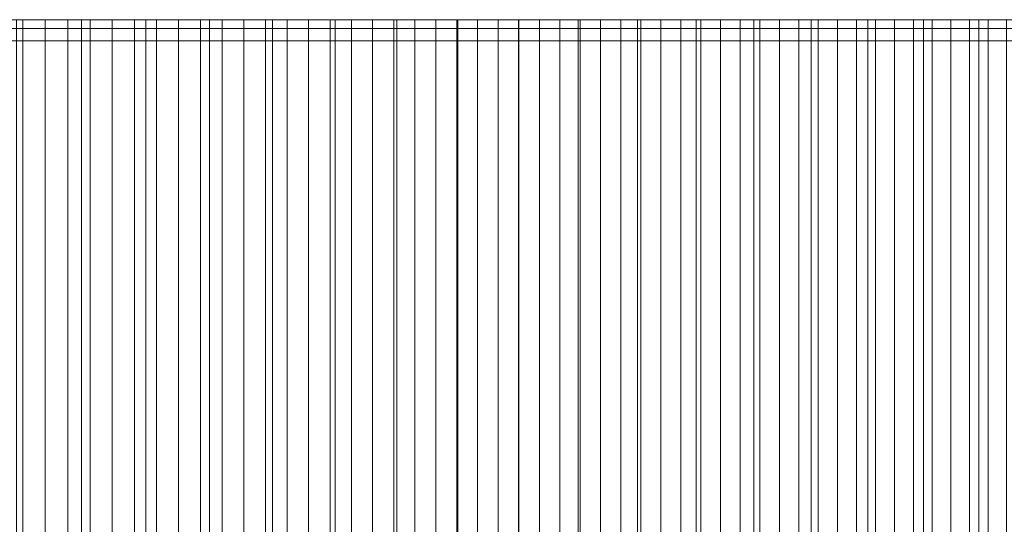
# Model space of a CAD drawing. Header units: centimetres. Extents: x -72 to 74, y -14 to 13.
# Tile 54 of 61: x 62.74 to 66.65, y 11.3 to 13.3. Entities that reach past the tile are written whole.
import ezdxf

# ---------------------------------------------------------------- set-up
doc = ezdxf.new("R2010")
doc.units = ezdxf.units.CM
doc.header["$LTSCALE"] = 2.54
doc.layers.add('Lucido design-1', color=7, linetype='Continuous')

# ---------------------------------------------------------------- blocks, each defined once
blk = doc.blocks.new('Gruppo-2-1')
at = {"color": 230, "linetype": 'Continuous', "lineweight": 9}
for points, invisible_edges in [([(29.3447, 13.3, -58.895), (29.3447, 13.3, -57.895), (73.3955, 13.3, -57.895), (29.3447, 13.3, -58.895)], 12), ([(74.3955, 13.3, -58.895), (29.3447, 13.3, -58.895), (73.3955, 13.3, -57.895), (74.3955, 13.3, -58.895)], 14), ([(62.2094, 13.3, 125.4186), (62.7264, 13.3, 126.3378), (63.2392, 13.3, 125.7643), (62.2094, 13.3, 125.4186)], 15), ([(62.3005, 13.3, 125.3167), (62.2094, 13.3, 125.4186), (63.2392, 13.3, 125.7643), (62.3005, 13.3, 125.3167)], 14), ([(62.3913, 13.3, 125.2144), (62.3005, 13.3, 125.3167), (63.2392, 13.3, 125.7643), (62.3913, 13.3, 125.2144)], 14), ([(62.4818, 13.3, 125.1118), (62.3913, 13.3, 125.2144), (63.2392, 13.3, 125.7643), (62.4818, 13.3, 125.1118)], 14), ([(62.5719, 13.3, 125.009), (62.4818, 13.3, 125.1118), (63.2392, 13.3, 125.7643), (62.5719, 13.3, 125.009)], 14), ([(62.5719, 13.3, 125.009), (63.2392, 13.3, 125.7643), (63.4919, 13.3, 125.4744), (62.5719, 13.3, 125.009)], 13), ([(62.6617, 13.3, 124.9058), (62.5719, 13.3, 125.009), (63.4919, 13.3, 125.4744), (62.6617, 13.3, 124.9058)], 14), ([(62.7512, 13.3, 124.8024), (62.6617, 13.3, 124.9058), (63.4919, 13.3, 125.4744), (62.7512, 13.3, 124.8024)], 14), ([(62.7264, 13.3, 126.3378), (62.984, 13.3, 126.0522), (63.2392, 13.3, 125.7643), (62.7264, 13.3, 126.3378)], 12), ([(62.8404, 13.3, 124.6988), (62.7512, 13.3, 124.8024), (63.4919, 13.3, 125.4744), (62.8404, 13.3, 124.6988)], 14), ([(62.9293, 13.3, 124.5948), (62.8404, 13.3, 124.6988), (63.4919, 13.3, 125.4744), (62.9293, 13.3, 124.5948)], 14), ([(63.0178, 13.3, 124.4906), (62.9293, 13.3, 124.5948), (63.4919, 13.3, 125.4744), (63.0178, 13.3, 124.4906)], 14), ([(63.0178, 13.3, 124.4906), (63.4919, 13.3, 125.4744), (63.9898, 13.3, 124.888), (63.0178, 13.3, 124.4906)], 15), ([(63.106, 13.3, 124.3861), (63.0178, 13.3, 124.4906), (63.9898, 13.3, 124.888), (63.106, 13.3, 124.3861)], 14), ([(63.1939, 13.3, 124.2813), (63.106, 13.3, 124.3861), (63.9898, 13.3, 124.888), (63.1939, 13.3, 124.2813)], 14), ([(63.2815, 13.3, 124.1762), (63.1939, 13.3, 124.2813), (63.9898, 13.3, 124.888), (63.2815, 13.3, 124.1762)], 14), ([(63.3687, 13.3, 124.0709), (63.2815, 13.3, 124.1762), (63.9898, 13.3, 124.888), (63.3687, 13.3, 124.0709)], 14), ([(63.4556, 13.3, 123.9653), (63.3687, 13.3, 124.0709), (63.9898, 13.3, 124.888), (63.4556, 13.3, 123.9653)], 14), ([(63.4556, 13.3, 123.9653), (63.9898, 13.3, 124.888), (64.4775, 13.3, 124.2931), (63.4556, 13.3, 123.9653)], 15), ([(63.5422, 13.3, 123.8595), (63.4556, 13.3, 123.9653), (64.4775, 13.3, 124.2931), (63.5422, 13.3, 123.8595)], 14), ([(63.4919, 13.3, 125.4744), (63.7421, 13.3, 125.1822), (63.9898, 13.3, 124.888), (63.4919, 13.3, 125.4744)], 12), ([(63.6285, 13.3, 123.7533), (63.5422, 13.3, 123.8595), (64.4775, 13.3, 124.2931), (63.6285, 13.3, 123.7533)], 14), ([(63.7144, 13.3, 123.6469), (63.6285, 13.3, 123.7533), (64.4775, 13.3, 124.2931), (63.7144, 13.3, 123.6469)], 14), ([(63.8, 13.3, 123.5403), (63.7144, 13.3, 123.6469), (64.4775, 13.3, 124.2931), (63.8, 13.3, 123.5403)], 14), ([(63.8852, 13.3, 123.4333), (63.8, 13.3, 123.5403), (64.4775, 13.3, 124.2931), (63.8852, 13.3, 123.4333)], 14), ([(63.9702, 13.3, 123.3261), (63.8852, 13.3, 123.4333), (64.4775, 13.3, 124.2931), (63.9702, 13.3, 123.3261)], 14), ([(63.9702, 13.3, 123.3261), (64.4775, 13.3, 124.2931), (64.9551, 13.3, 123.6901), (63.9702, 13.3, 123.3261)], 15), ([(64.0547, 13.3, 123.2187), (63.9702, 13.3, 123.3261), (64.9551, 13.3, 123.6901), (64.0547, 13.3, 123.2187)], 14), ([(63.9898, 13.3, 124.888), (64.2349, 13.3, 124.5916), (64.4775, 13.3, 124.2931), (63.9898, 13.3, 124.888)], 12), ([(64.139, 13.3, 123.111), (64.0547, 13.3, 123.2187), (64.9551, 13.3, 123.6901), (64.139, 13.3, 123.111)], 14), ([(64.2229, 13.3, 123.003), (64.139, 13.3, 123.111), (64.9551, 13.3, 123.6901), (64.2229, 13.3, 123.003)], 14), ([(64.3065, 13.3, 122.8947), (64.2229, 13.3, 123.003), (64.9551, 13.3, 123.6901), (64.3065, 13.3, 122.8947)], 14), ([(64.3065, 13.3, 122.8947), (64.9551, 13.3, 123.6901), (65.19, 13.3, 123.3855), (64.3065, 13.3, 122.8947)], 13), ([(64.3898, 13.3, 122.7862), (64.3065, 13.3, 122.8947), (65.19, 13.3, 123.3855), (64.3898, 13.3, 122.7862)], 14), ([(64.4727, 13.3, 122.6775), (64.3898, 13.3, 122.7862), (65.19, 13.3, 123.3855), (64.4727, 13.3, 122.6775)], 14), ([(64.5552, 13.3, 122.5684), (64.4727, 13.3, 122.6775), (65.19, 13.3, 123.3855), (64.5552, 13.3, 122.5684)], 14), ([(64.4775, 13.3, 124.2931), (64.7176, 13.3, 123.9926), (64.9551, 13.3, 123.6901), (64.4775, 13.3, 124.2931)], 12), ([(64.6375, 13.3, 122.4592), (64.5552, 13.3, 122.5684), (65.19, 13.3, 123.3855), (64.6375, 13.3, 122.4592)], 14), ([(64.6375, 13.3, 122.4592), (65.19, 13.3, 123.3855), (65.6519, 13.3, 122.7704), (64.6375, 13.3, 122.4592)], 15), ([(64.7194, 13.3, 122.3496), (64.6375, 13.3, 122.4592), (65.6519, 13.3, 122.7704), (64.7194, 13.3, 122.3496)], 14), ([(64.8009, 13.3, 122.2399), (64.7194, 13.3, 122.3496), (65.6519, 13.3, 122.7704), (64.8009, 13.3, 122.2399)], 14), ([(64.8821, 13.3, 122.1298), (64.8009, 13.3, 122.2399), (65.6519, 13.3, 122.7704), (64.8821, 13.3, 122.1298)], 14), ([(64.963, 13.3, 122.0195), (64.8821, 13.3, 122.1298), (65.6519, 13.3, 122.7704), (64.963, 13.3, 122.0195)], 14), ([(64.963, 13.3, 122.0195), (65.6519, 13.3, 122.7704), (65.8789, 13.3, 122.4599), (64.963, 13.3, 122.0195)], 13), ([(65.0435, 13.3, 121.909), (64.963, 13.3, 122.0195), (65.8789, 13.3, 122.4599), (65.0435, 13.3, 121.909)], 14), ([(65.1237, 13.3, 121.7982), (65.0435, 13.3, 121.909), (65.8789, 13.3, 122.4599), (65.1237, 13.3, 121.7982)], 14), ([(65.2035, 13.3, 121.6872), (65.1237, 13.3, 121.7982), (65.8789, 13.3, 122.4599), (65.2035, 13.3, 121.6872)], 14), ([(65.19, 13.3, 123.3855), (65.4223, 13.3, 123.0789), (65.6519, 13.3, 122.7704), (65.19, 13.3, 123.3855)], 12), ([(65.283, 13.3, 121.5759), (65.2035, 13.3, 121.6872), (65.8789, 13.3, 122.4599), (65.283, 13.3, 121.5759)], 14), ([(65.283, 13.3, 121.5759), (65.8789, 13.3, 122.4599), (66.3249, 13.3, 121.8331), (65.283, 13.3, 121.5759)], 15), ([(65.3622, 13.3, 121.4644), (65.283, 13.3, 121.5759), (66.3249, 13.3, 121.8331), (65.3622, 13.3, 121.4644)], 14), ([(65.441, 13.3, 121.3526), (65.3622, 13.3, 121.4644), (66.3249, 13.3, 121.8331), (65.441, 13.3, 121.3526)], 14), ([(65.5194, 13.3, 121.2406), (65.441, 13.3, 121.3526), (66.3249, 13.3, 121.8331), (65.5194, 13.3, 121.2406)], 14), ([(65.5975, 13.3, 121.1283), (65.5194, 13.3, 121.2406), (66.3249, 13.3, 121.8331), (65.5975, 13.3, 121.1283)], 14), ([(65.5975, 13.3, 121.1283), (66.3249, 13.3, 121.8331), (66.5439, 13.3, 121.5169), (65.5975, 13.3, 121.1283)], 13), ([(65.6753, 13.3, 121.0158), (65.5975, 13.3, 121.1283), (66.5439, 13.3, 121.5169), (65.6753, 13.3, 121.0158)], 14), ([(65.7527, 13.3, 120.903), (65.6753, 13.3, 121.0158), (66.5439, 13.3, 121.5169), (65.7527, 13.3, 120.903)], 14), ([(65.8297, 13.3, 120.7901), (65.7527, 13.3, 120.903), (66.5439, 13.3, 121.5169), (65.8297, 13.3, 120.7901)], 14), ([(65.9064, 13.3, 120.6768), (65.8297, 13.3, 120.7901), (66.5439, 13.3, 121.5169), (65.9064, 13.3, 120.6768)], 14), ([(65.8789, 13.3, 122.4599), (66.1033, 13.3, 122.1475), (66.3249, 13.3, 121.8331), (65.8789, 13.3, 122.4599)], 12), ([(65.9064, 13.3, 120.6768), (66.5439, 13.3, 121.5169), (66.9737, 13.3, 120.8789), (65.9064, 13.3, 120.6768)], 15), ([(65.9828, 13.3, 120.5634), (65.9064, 13.3, 120.6768), (66.9737, 13.3, 120.8789), (65.9828, 13.3, 120.5634)], 14), ([(66.0588, 13.3, 120.4497), (65.9828, 13.3, 120.5634), (66.9737, 13.3, 120.8789), (66.0588, 13.3, 120.4497)], 14), ([(66.1344, 13.3, 120.3357), (66.0588, 13.3, 120.4497), (66.9737, 13.3, 120.8789), (66.1344, 13.3, 120.3357)], 14), ([(66.2097, 13.3, 120.2216), (66.1344, 13.3, 120.3357), (66.9737, 13.3, 120.8789), (66.2097, 13.3, 120.2216)], 14), ([(66.2846, 13.3, 120.1072), (66.2097, 13.3, 120.2216), (66.9737, 13.3, 120.8789), (66.2846, 13.3, 120.1072)], 14), ([(66.3592, 13.3, 119.9925), (66.2846, 13.3, 120.1072), (66.9737, 13.3, 120.8789), (66.3592, 13.3, 119.9925)], 14), ([(66.3592, 13.3, 119.9925), (66.9737, 13.3, 120.8789), (67.3925, 13.3, 120.2337), (66.3592, 13.3, 119.9925)], 15), ([(66.4334, 13.3, 119.8777), (66.3592, 13.3, 119.9925), (67.3925, 13.3, 120.2337), (66.4334, 13.3, 119.8777)], 14), ([(66.5073, 13.3, 119.7626), (66.4334, 13.3, 119.8777), (67.3925, 13.3, 120.2337), (66.5073, 13.3, 119.7626)], 14), ([(66.5808, 13.3, 119.6472), (66.5073, 13.3, 119.7626), (67.3925, 13.3, 120.2337), (66.5808, 13.3, 119.6472)], 14), ([(66.5439, 13.3, 121.5169), (66.7602, 13.3, 121.1988), (66.9737, 13.3, 120.8789), (66.5439, 13.3, 121.5169)], 12), ([(66.6539, 13.3, 119.5317), (66.5808, 13.3, 119.6472), (67.3925, 13.3, 120.2337), (66.6539, 13.3, 119.5317)], 14), ([(-14.5734, 13.2658, 96.0359), (35.8883, 13.2658, 139.5837), (73.3955, 13.2658, 95.1085), (-14.5734, 13.2658, 96.0359)], 15), ([(-14.5734, 13.2658, -57.895), (-14.5734, 13.2658, 96.0359), (73.3955, 13.2658, 95.1085), (-14.5734, 13.2658, -57.895)], 14), ([(-14.5734, 13.2658, -57.895), (73.3955, 13.2658, 95.1085), (73.3955, 13.2658, -57.895), (-14.5734, 13.2658, -57.895)], 9), ([(35.8883, 13.2658, 139.5837), (59.2328, 13.2658, 128.4351), (73.3955, 13.2658, 95.1085), (35.8883, 13.2658, 139.5837)], 15), ([(59.2328, 13.2658, 128.4351), (61.8419, 13.2658, 125.8238), (65.2035, 13.2658, 121.6872), (59.2328, 13.2658, 128.4351)], 15), ([(59.2328, 13.2658, 128.4351), (65.2035, 13.2658, 121.6872), (70.4114, 13.2658, 112.0975), (59.2328, 13.2658, 128.4351)], 15), ([(59.2328, 13.2658, 128.4351), (70.4114, 13.2658, 112.0975), (73.3955, 13.2658, 95.1085), (59.2328, 13.2658, 128.4351)], 15), ([(61.8419, 13.2658, 125.8238), (62.6617, 13.2658, 124.9058), (63.1939, 13.2658, 124.2813), (61.8419, 13.2658, 125.8238)], 15), ([(61.8419, 13.2658, 125.8238), (63.1939, 13.2658, 124.2813), (65.2035, 13.2658, 121.6872), (61.8419, 13.2658, 125.8238)], 15), ([(62.6617, 13.2658, 124.9058), (62.7512, 13.2658, 124.8024), (62.9293, 13.2658, 124.5948), (62.6617, 13.2658, 124.9058)], 14), ([(62.6617, 13.2658, 124.9058), (62.9293, 13.2658, 124.5948), (63.1939, 13.2658, 124.2813), (62.6617, 13.2658, 124.9058)], 15), ([(62.7512, 13.2658, 124.8024), (62.8404, 13.2658, 124.6988), (62.9293, 13.2658, 124.5948), (62.7512, 13.2658, 124.8024)], 12), ([(62.9293, 13.2658, 124.5948), (63.0178, 13.2658, 124.4906), (63.1939, 13.2658, 124.2813), (62.9293, 13.2658, 124.5948)], 14), ([(63.0178, 13.2658, 124.4906), (63.106, 13.2658, 124.3861), (63.1939, 13.2658, 124.2813), (63.0178, 13.2658, 124.4906)], 12), ([(63.1939, 13.2658, 124.2813), (63.2815, 13.2658, 124.1762), (63.3687, 13.2658, 124.0709), (63.1939, 13.2658, 124.2813)], 12), ([(63.1939, 13.2658, 124.2813), (63.3687, 13.2658, 124.0709), (63.5422, 13.2658, 123.8595), (63.1939, 13.2658, 124.2813)], 15), ([(63.1939, 13.2658, 124.2813), (63.5422, 13.2658, 123.8595), (63.8, 13.2658, 123.5403), (63.1939, 13.2658, 124.2813)], 15), ([(63.1939, 13.2658, 124.2813), (63.8, 13.2658, 123.5403), (64.139, 13.2658, 123.111), (63.1939, 13.2658, 124.2813)], 15), ([(63.1939, 13.2658, 124.2813), (64.139, 13.2658, 123.111), (65.2035, 13.2658, 121.6872), (63.1939, 13.2658, 124.2813)], 15), ([(63.3687, 13.2658, 124.0709), (63.4556, 13.2658, 123.9653), (63.5422, 13.2658, 123.8595), (63.3687, 13.2658, 124.0709)], 12), ([(63.5422, 13.2658, 123.8595), (63.6285, 13.2658, 123.7533), (63.7144, 13.2658, 123.6469), (63.5422, 13.2658, 123.8595)], 12), ([(63.5422, 13.2658, 123.8595), (63.7144, 13.2658, 123.6469), (63.8, 13.2658, 123.5403), (63.5422, 13.2658, 123.8595)], 13), ([(63.8, 13.2658, 123.5403), (63.8852, 13.2658, 123.4333), (63.9702, 13.2658, 123.3261), (63.8, 13.2658, 123.5403)], 12), ([(63.8, 13.2658, 123.5403), (63.9702, 13.2658, 123.3261), (64.139, 13.2658, 123.111), (63.8, 13.2658, 123.5403)], 15), ([(63.9702, 13.2658, 123.3261), (64.0547, 13.2658, 123.2187), (64.139, 13.2658, 123.111), (63.9702, 13.2658, 123.3261)], 12), ([(64.139, 13.2658, 123.111), (64.2229, 13.2658, 123.003), (64.3065, 13.2658, 122.8947), (64.139, 13.2658, 123.111)], 12), ([(64.139, 13.2658, 123.111), (64.3065, 13.2658, 122.8947), (64.4727, 13.2658, 122.6775), (64.139, 13.2658, 123.111)], 15), ([(64.139, 13.2658, 123.111), (64.4727, 13.2658, 122.6775), (64.8009, 13.2658, 122.2399), (64.139, 13.2658, 123.111)], 15), ([(64.139, 13.2658, 123.111), (64.8009, 13.2658, 122.2399), (65.2035, 13.2658, 121.6872), (64.139, 13.2658, 123.111)], 15), ([(64.3065, 13.2658, 122.8947), (64.3898, 13.2658, 122.7862), (64.4727, 13.2658, 122.6775), (64.3065, 13.2658, 122.8947)], 12), ([(64.4727, 13.2658, 122.6775), (64.5552, 13.2658, 122.5684), (64.6375, 13.2658, 122.4592), (64.4727, 13.2658, 122.6775)], 12), ([(64.4727, 13.2658, 122.6775), (64.6375, 13.2658, 122.4592), (64.8009, 13.2658, 122.2399), (64.4727, 13.2658, 122.6775)], 15), ([(64.6375, 13.2658, 122.4592), (64.7194, 13.2658, 122.3496), (64.8009, 13.2658, 122.2399), (64.6375, 13.2658, 122.4592)], 12), ([(64.8009, 13.2658, 122.2399), (64.8821, 13.2658, 122.1298), (65.0435, 13.2658, 121.909), (64.8009, 13.2658, 122.2399)], 14), ([(64.8009, 13.2658, 122.2399), (65.0435, 13.2658, 121.909), (65.2035, 13.2658, 121.6872), (64.8009, 13.2658, 122.2399)], 15), ([(64.8821, 13.2658, 122.1298), (64.963, 13.2658, 122.0195), (65.0435, 13.2658, 121.909), (64.8821, 13.2658, 122.1298)], 12), ([(65.0435, 13.2658, 121.909), (65.1237, 13.2658, 121.7982), (65.2035, 13.2658, 121.6872), (65.0435, 13.2658, 121.909)], 12), ([(65.2035, 13.2658, 121.6872), (65.283, 13.2658, 121.5759), (65.3622, 13.2658, 121.4644), (65.2035, 13.2658, 121.6872)], 12), ([(65.2035, 13.2658, 121.6872), (65.3622, 13.2658, 121.4644), (65.5194, 13.2658, 121.2406), (65.2035, 13.2658, 121.6872)], 15), ([(65.2035, 13.2658, 121.6872), (65.5194, 13.2658, 121.2406), (65.9064, 13.2658, 120.6768), (65.2035, 13.2658, 121.6872)], 15), ([(65.2035, 13.2658, 121.6872), (65.9064, 13.2658, 120.6768), (66.4334, 13.2658, 119.8777), (65.2035, 13.2658, 121.6872)], 15), ([(65.2035, 13.2658, 121.6872), (66.4334, 13.2658, 119.8777), (67.9746, 13.2658, 117.2943), (65.2035, 13.2658, 121.6872)], 15), ([(65.2035, 13.2658, 121.6872), (67.9746, 13.2658, 117.2943), (70.4114, 13.2658, 112.0975), (65.2035, 13.2658, 121.6872)], 15), ([(65.3622, 13.2658, 121.4644), (65.441, 13.2658, 121.3526), (65.5194, 13.2658, 121.2406), (65.3622, 13.2658, 121.4644)], 12), ([(65.5194, 13.2658, 121.2406), (65.5975, 13.2658, 121.1283), (65.6753, 13.2658, 121.0158), (65.5194, 13.2658, 121.2406)], 12), ([(65.5194, 13.2658, 121.2406), (65.6753, 13.2658, 121.0158), (65.9064, 13.2658, 120.6768), (65.5194, 13.2658, 121.2406)], 15), ([(65.6753, 13.2658, 121.0158), (65.7527, 13.2658, 120.903), (65.9064, 13.2658, 120.6768), (65.6753, 13.2658, 121.0158)], 14), ([(65.7527, 13.2658, 120.903), (65.8297, 13.2658, 120.7901), (65.9064, 13.2658, 120.6768), (65.7527, 13.2658, 120.903)], 12), ([(65.9064, 13.2658, 120.6768), (65.9828, 13.2658, 120.5634), (66.1344, 13.2658, 120.3357), (65.9064, 13.2658, 120.6768)], 14), ([(65.9064, 13.2658, 120.6768), (66.1344, 13.2658, 120.3357), (66.4334, 13.2658, 119.8777), (65.9064, 13.2658, 120.6768)], 15), ([(65.9828, 13.2658, 120.5634), (66.0588, 13.2658, 120.4497), (66.1344, 13.2658, 120.3357), (65.9828, 13.2658, 120.5634)], 12), ([(66.1344, 13.2658, 120.3357), (66.2097, 13.2658, 120.2216), (66.2846, 13.2658, 120.1072), (66.1344, 13.2658, 120.3357)], 12), ([(66.1344, 13.2658, 120.3357), (66.2846, 13.2658, 120.1072), (66.4334, 13.2658, 119.8777), (66.1344, 13.2658, 120.3357)], 15), ([(66.2846, 13.2658, 120.1072), (66.3592, 13.2658, 119.9925), (66.4334, 13.2658, 119.8777), (66.2846, 13.2658, 120.1072)], 12), ([(66.4334, 13.2658, 119.8777), (66.5073, 13.2658, 119.7626), (66.5808, 13.2658, 119.6472), (66.4334, 13.2658, 119.8777)], 12), ([(66.4334, 13.2658, 119.8777), (66.5808, 13.2658, 119.6472), (66.6539, 13.2658, 119.5317), (66.4334, 13.2658, 119.8777)], 13), ([(66.4334, 13.2658, 119.8777), (66.6539, 13.2658, 119.5317), (66.7991, 13.2658, 119.2999), (66.4334, 13.2658, 119.8777)], 15), ([(66.4334, 13.2658, 119.8777), (66.7991, 13.2658, 119.2999), (67.1558, 13.2658, 118.7165), (66.4334, 13.2658, 119.8777)], 15), ([(66.4334, 13.2658, 119.8777), (67.1558, 13.2658, 118.7165), (67.9746, 13.2658, 117.2943), (66.4334, 13.2658, 119.8777)], 15), ([(-14.5734, 13.2158, 96.0359), (35.8883, 13.2158, 139.5837), (73.3955, 13.2158, 95.1085), (-14.5734, 13.2158, 96.0359)], 15), ([(-14.5734, 13.2158, -57.895), (-14.5734, 13.2158, 96.0359), (73.3955, 13.2158, 95.1085), (-14.5734, 13.2158, -57.895)], 14), ([(-14.5734, 13.2158, -57.895), (73.3955, 13.2158, 95.1085), (73.3955, 13.2158, -57.895), (-14.5734, 13.2158, -57.895)], 9), ([(35.8883, 13.2158, 139.5837), (59.2328, 13.2158, 128.4351), (73.3955, 13.2158, 95.1085), (35.8883, 13.2158, 139.5837)], 15), ([(59.2328, 13.2158, 128.4351), (61.8419, 13.2158, 125.8238), (65.2035, 13.2158, 121.6872), (59.2328, 13.2158, 128.4351)], 15), ([(59.2328, 13.2158, 128.4351), (65.2035, 13.2158, 121.6872), (70.4114, 13.2158, 112.0975), (59.2328, 13.2158, 128.4351)], 15), ([(59.2328, 13.2158, 128.4351), (70.4114, 13.2158, 112.0975), (73.3955, 13.2158, 95.1085), (59.2328, 13.2158, 128.4351)], 15), ([(61.8419, 13.2158, 125.8238), (62.6617, 13.2158, 124.9058), (63.1939, 13.2158, 124.2813), (61.8419, 13.2158, 125.8238)], 15), ([(61.8419, 13.2158, 125.8238), (63.1939, 13.2158, 124.2813), (65.2035, 13.2158, 121.6872), (61.8419, 13.2158, 125.8238)], 15), ([(62.6617, 13.2158, 124.9058), (62.7512, 13.2158, 124.8024), (62.9293, 13.2158, 124.5948), (62.6617, 13.2158, 124.9058)], 14), ([(62.6617, 13.2158, 124.9058), (62.9293, 13.2158, 124.5948), (63.1939, 13.2158, 124.2813), (62.6617, 13.2158, 124.9058)], 15), ([(62.7512, 13.2158, 124.8024), (62.8404, 13.2158, 124.6988), (62.9293, 13.2158, 124.5948), (62.7512, 13.2158, 124.8024)], 12), ([(62.9293, 13.2158, 124.5948), (63.0178, 13.2158, 124.4906), (63.1939, 13.2158, 124.2813), (62.9293, 13.2158, 124.5948)], 14), ([(63.0178, 13.2158, 124.4906), (63.106, 13.2158, 124.3861), (63.1939, 13.2158, 124.2813), (63.0178, 13.2158, 124.4906)], 12), ([(63.1939, 13.2158, 124.2813), (63.2815, 13.2158, 124.1762), (63.3687, 13.2158, 124.0709), (63.1939, 13.2158, 124.2813)], 12), ([(63.1939, 13.2158, 124.2813), (63.3687, 13.2158, 124.0709), (63.5422, 13.2158, 123.8595), (63.1939, 13.2158, 124.2813)], 15), ([(63.1939, 13.2158, 124.2813), (63.5422, 13.2158, 123.8595), (63.8, 13.2158, 123.5403), (63.1939, 13.2158, 124.2813)], 15), ([(63.1939, 13.2158, 124.2813), (63.8, 13.2158, 123.5403), (64.139, 13.2158, 123.111), (63.1939, 13.2158, 124.2813)], 15), ([(63.1939, 13.2158, 124.2813), (64.139, 13.2158, 123.111), (65.2035, 13.2158, 121.6872), (63.1939, 13.2158, 124.2813)], 15), ([(63.3687, 13.2158, 124.0709), (63.4556, 13.2158, 123.9653), (63.5422, 13.2158, 123.8595), (63.3687, 13.2158, 124.0709)], 12), ([(63.5422, 13.2158, 123.8595), (63.6285, 13.2158, 123.7533), (63.7144, 13.2158, 123.6469), (63.5422, 13.2158, 123.8595)], 12), ([(63.5422, 13.2158, 123.8595), (63.7144, 13.2158, 123.6469), (63.8, 13.2158, 123.5403), (63.5422, 13.2158, 123.8595)], 13), ([(63.8, 13.2158, 123.5403), (63.8852, 13.2158, 123.4333), (63.9702, 13.2158, 123.3261), (63.8, 13.2158, 123.5403)], 12), ([(63.8, 13.2158, 123.5403), (63.9702, 13.2158, 123.3261), (64.139, 13.2158, 123.111), (63.8, 13.2158, 123.5403)], 15), ([(63.9702, 13.2158, 123.3261), (64.0547, 13.2158, 123.2187), (64.139, 13.2158, 123.111), (63.9702, 13.2158, 123.3261)], 12), ([(64.139, 13.2158, 123.111), (64.2229, 13.2158, 123.003), (64.3065, 13.2158, 122.8947), (64.139, 13.2158, 123.111)], 12), ([(64.139, 13.2158, 123.111), (64.3065, 13.2158, 122.8947), (64.4727, 13.2158, 122.6775), (64.139, 13.2158, 123.111)], 15), ([(64.139, 13.2158, 123.111), (64.4727, 13.2158, 122.6775), (64.8009, 13.2158, 122.2399), (64.139, 13.2158, 123.111)], 15), ([(64.139, 13.2158, 123.111), (64.8009, 13.2158, 122.2399), (65.2035, 13.2158, 121.6872), (64.139, 13.2158, 123.111)], 15), ([(64.3065, 13.2158, 122.8947), (64.3898, 13.2158, 122.7862), (64.4727, 13.2158, 122.6775), (64.3065, 13.2158, 122.8947)], 12), ([(64.4727, 13.2158, 122.6775), (64.5552, 13.2158, 122.5684), (64.6375, 13.2158, 122.4592), (64.4727, 13.2158, 122.6775)], 12), ([(64.4727, 13.2158, 122.6775), (64.6375, 13.2158, 122.4592), (64.8009, 13.2158, 122.2399), (64.4727, 13.2158, 122.6775)], 15), ([(64.6375, 13.2158, 122.4592), (64.7194, 13.2158, 122.3496), (64.8009, 13.2158, 122.2399), (64.6375, 13.2158, 122.4592)], 12), ([(64.8009, 13.2158, 122.2399), (64.8821, 13.2158, 122.1298), (65.0435, 13.2158, 121.909), (64.8009, 13.2158, 122.2399)], 14), ([(64.8009, 13.2158, 122.2399), (65.0435, 13.2158, 121.909), (65.2035, 13.2158, 121.6872), (64.8009, 13.2158, 122.2399)], 15), ([(64.8821, 13.2158, 122.1298), (64.963, 13.2158, 122.0195), (65.0435, 13.2158, 121.909), (64.8821, 13.2158, 122.1298)], 12), ([(65.0435, 13.2158, 121.909), (65.1237, 13.2158, 121.7982), (65.2035, 13.2158, 121.6872), (65.0435, 13.2158, 121.909)], 12), ([(65.2035, 13.2158, 121.6872), (65.283, 13.2158, 121.5759), (65.3622, 13.2158, 121.4644), (65.2035, 13.2158, 121.6872)], 12), ([(65.2035, 13.2158, 121.6872), (65.3622, 13.2158, 121.4644), (65.5194, 13.2158, 121.2406), (65.2035, 13.2158, 121.6872)], 15), ([(65.2035, 13.2158, 121.6872), (65.5194, 13.2158, 121.2406), (65.9064, 13.2158, 120.6768), (65.2035, 13.2158, 121.6872)], 15), ([(65.2035, 13.2158, 121.6872), (65.9064, 13.2158, 120.6768), (66.4334, 13.2158, 119.8777), (65.2035, 13.2158, 121.6872)], 15), ([(65.2035, 13.2158, 121.6872), (66.4334, 13.2158, 119.8777), (67.9746, 13.2158, 117.2943), (65.2035, 13.2158, 121.6872)], 15), ([(65.2035, 13.2158, 121.6872), (67.9746, 13.2158, 117.2943), (70.4114, 13.2158, 112.0975), (65.2035, 13.2158, 121.6872)], 15), ([(65.3622, 13.2158, 121.4644), (65.441, 13.2158, 121.3526), (65.5194, 13.2158, 121.2406), (65.3622, 13.2158, 121.4644)], 12), ([(65.5194, 13.2158, 121.2406), (65.5975, 13.2158, 121.1283), (65.6753, 13.2158, 121.0158), (65.5194, 13.2158, 121.2406)], 12), ([(65.5194, 13.2158, 121.2406), (65.6753, 13.2158, 121.0158), (65.9064, 13.2158, 120.6768), (65.5194, 13.2158, 121.2406)], 15), ([(65.6753, 13.2158, 121.0158), (65.7527, 13.2158, 120.903), (65.9064, 13.2158, 120.6768), (65.6753, 13.2158, 121.0158)], 14), ([(65.7527, 13.2158, 120.903), (65.8297, 13.2158, 120.7901), (65.9064, 13.2158, 120.6768), (65.7527, 13.2158, 120.903)], 12), ([(65.9064, 13.2158, 120.6768), (65.9828, 13.2158, 120.5634), (66.1344, 13.2158, 120.3357), (65.9064, 13.2158, 120.6768)], 14), ([(65.9064, 13.2158, 120.6768), (66.1344, 13.2158, 120.3357), (66.4334, 13.2158, 119.8777), (65.9064, 13.2158, 120.6768)], 15), ([(65.9828, 13.2158, 120.5634), (66.0588, 13.2158, 120.4497), (66.1344, 13.2158, 120.3357), (65.9828, 13.2158, 120.5634)], 12), ([(66.1344, 13.2158, 120.3357), (66.2097, 13.2158, 120.2216), (66.2846, 13.2158, 120.1072), (66.1344, 13.2158, 120.3357)], 12), ([(66.1344, 13.2158, 120.3357), (66.2846, 13.2158, 120.1072), (66.4334, 13.2158, 119.8777), (66.1344, 13.2158, 120.3357)], 15), ([(66.2846, 13.2158, 120.1072), (66.3592, 13.2158, 119.9925), (66.4334, 13.2158, 119.8777), (66.2846, 13.2158, 120.1072)], 12), ([(66.4334, 13.2158, 119.8777), (66.5073, 13.2158, 119.7626), (66.5808, 13.2158, 119.6472), (66.4334, 13.2158, 119.8777)], 12), ([(66.4334, 13.2158, 119.8777), (66.5808, 13.2158, 119.6472), (66.6539, 13.2158, 119.5317), (66.4334, 13.2158, 119.8777)], 13), ([(66.4334, 13.2158, 119.8777), (66.6539, 13.2158, 119.5317), (66.7991, 13.2158, 119.2999), (66.4334, 13.2158, 119.8777)], 15), ([(66.4334, 13.2158, 119.8777), (66.7991, 13.2158, 119.2999), (67.1558, 13.2158, 118.7165), (66.4334, 13.2158, 119.8777)], 15), ([(66.4334, 13.2158, 119.8777), (67.1558, 13.2158, 118.7165), (67.9746, 13.2158, 117.2943), (66.4334, 13.2158, 119.8777)], 15)]:
    blk.add_3dface(points, dxfattribs=dict(at, invisible_edges=invisible_edges))
for points in [[(29.3447, 13.3, -58.895), (29.3447, 9.3, -58.895), (74.3955, 9.3, -58.895), (74.3955, 13.3, -58.895)], [(73.3955, 13.3, -57.895), (73.3955, 9.3, -57.895), (29.3447, 9.3, -57.895), (29.3447, 13.3, -57.895)], [(62.6617, 13.3, 124.9058), (62.6617, 9.3, 124.9058), (62.7512, 9.3, 124.8024), (62.7512, 13.3, 124.8024)], [(62.984, 13.3, 126.0522), (62.984, 9.3, 126.0522), (62.7264, 9.3, 126.3378), (62.7264, 13.3, 126.3378)], [(62.7512, 13.3, 124.8024), (62.7512, 9.3, 124.8024), (62.8404, 9.3, 124.6988), (62.8404, 13.3, 124.6988)], [(62.8404, 13.3, 124.6988), (62.8404, 9.3, 124.6988), (62.9293, 9.3, 124.5948), (62.9293, 13.3, 124.5948)], [(62.9293, 13.3, 124.5948), (62.9293, 9.3, 124.5948), (63.0178, 9.3, 124.4906), (63.0178, 13.3, 124.4906)], [(63.2392, 13.3, 125.7643), (63.2392, 9.3, 125.7643), (62.984, 9.3, 126.0522), (62.984, 13.3, 126.0522)], [(63.0178, 13.3, 124.4906), (63.0178, 9.3, 124.4906), (63.106, 9.3, 124.3861), (63.106, 13.3, 124.3861)], [(63.106, 13.3, 124.3861), (63.106, 9.3, 124.3861), (63.1939, 9.3, 124.2813), (63.1939, 13.3, 124.2813)], [(63.1939, 13.3, 124.2813), (63.1939, 9.3, 124.2813), (63.2815, 9.3, 124.1762), (63.2815, 13.3, 124.1762)], [(63.4919, 13.3, 125.4744), (63.4919, 9.3, 125.4744), (63.2392, 9.3, 125.7643), (63.2392, 13.3, 125.7643)], [(63.2815, 13.3, 124.1762), (63.2815, 9.3, 124.1762), (63.3687, 9.3, 124.0709), (63.3687, 13.3, 124.0709)], [(63.3687, 13.3, 124.0709), (63.3687, 9.3, 124.0709), (63.4556, 9.3, 123.9653), (63.4556, 13.3, 123.9653)], [(63.4556, 13.3, 123.9653), (63.4556, 9.3, 123.9653), (63.5422, 9.3, 123.8595), (63.5422, 13.3, 123.8595)], [(63.7421, 13.3, 125.1822), (63.7421, 9.3, 125.1822), (63.4919, 9.3, 125.4744), (63.4919, 13.3, 125.4744)], [(63.5422, 13.3, 123.8595), (63.5422, 9.3, 123.8595), (63.6285, 9.3, 123.7533), (63.6285, 13.3, 123.7533)], [(63.6285, 13.3, 123.7533), (63.6285, 9.3, 123.7533), (63.7144, 9.3, 123.6469), (63.7144, 13.3, 123.6469)], [(63.7144, 13.3, 123.6469), (63.7144, 9.3, 123.6469), (63.8, 9.3, 123.5403), (63.8, 13.3, 123.5403)], [(63.9898, 13.3, 124.888), (63.9898, 9.3, 124.888), (63.7421, 9.3, 125.1822), (63.7421, 13.3, 125.1822)], [(63.8, 13.3, 123.5403), (63.8, 9.3, 123.5403), (63.8852, 9.3, 123.4333), (63.8852, 13.3, 123.4333)], [(63.8852, 13.3, 123.4333), (63.8852, 9.3, 123.4333), (63.9702, 9.3, 123.3261), (63.9702, 13.3, 123.3261)], [(63.9702, 13.3, 123.3261), (63.9702, 9.3, 123.3261), (64.0547, 9.3, 123.2187), (64.0547, 13.3, 123.2187)], [(64.2349, 13.3, 124.5916), (64.2349, 9.3, 124.5916), (63.9898, 9.3, 124.888), (63.9898, 13.3, 124.888)], [(64.0547, 13.3, 123.2187), (64.0547, 9.3, 123.2187), (64.139, 9.3, 123.111), (64.139, 13.3, 123.111)], [(64.139, 13.3, 123.111), (64.139, 9.3, 123.111), (64.2229, 9.3, 123.003), (64.2229, 13.3, 123.003)], [(64.2229, 13.3, 123.003), (64.2229, 9.3, 123.003), (64.3065, 9.3, 122.8947), (64.3065, 13.3, 122.8947)], [(64.4775, 13.3, 124.2931), (64.4775, 9.3, 124.2931), (64.2349, 9.3, 124.5916), (64.2349, 13.3, 124.5916)], [(64.3065, 13.3, 122.8947), (64.3065, 9.3, 122.8947), (64.3898, 9.3, 122.7862), (64.3898, 13.3, 122.7862)], [(64.3898, 13.3, 122.7862), (64.3898, 9.3, 122.7862), (64.4727, 9.3, 122.6775), (64.4727, 13.3, 122.6775)], [(64.4727, 13.3, 122.6775), (64.4727, 9.3, 122.6775), (64.5552, 9.3, 122.5684), (64.5552, 13.3, 122.5684)], [(64.7176, 13.3, 123.9926), (64.7176, 9.3, 123.9926), (64.4775, 9.3, 124.2931), (64.4775, 13.3, 124.2931)], [(64.5552, 13.3, 122.5684), (64.5552, 9.3, 122.5684), (64.6375, 9.3, 122.4592), (64.6375, 13.3, 122.4592)], [(64.6375, 13.3, 122.4592), (64.6375, 9.3, 122.4592), (64.7194, 9.3, 122.3496), (64.7194, 13.3, 122.3496)], [(64.9551, 13.3, 123.6901), (64.9551, 9.3, 123.6901), (64.7176, 9.3, 123.9926), (64.7176, 13.3, 123.9926)], [(64.7194, 13.3, 122.3496), (64.7194, 9.3, 122.3496), (64.8009, 9.3, 122.2399), (64.8009, 13.3, 122.2399)], [(64.8009, 13.3, 122.2399), (64.8009, 9.3, 122.2399), (64.8821, 9.3, 122.1298), (64.8821, 13.3, 122.1298)], [(64.8821, 13.3, 122.1298), (64.8821, 9.3, 122.1298), (64.963, 9.3, 122.0195), (64.963, 13.3, 122.0195)], [(65.19, 13.3, 123.3855), (65.19, 9.3, 123.3855), (64.9551, 9.3, 123.6901), (64.9551, 13.3, 123.6901)], [(64.963, 13.3, 122.0195), (64.963, 9.3, 122.0195), (65.0435, 9.3, 121.909), (65.0435, 13.3, 121.909)], [(65.0435, 13.3, 121.909), (65.0435, 9.3, 121.909), (65.1237, 9.3, 121.7982), (65.1237, 13.3, 121.7982)], [(65.1237, 13.3, 121.7982), (65.1237, 9.3, 121.7982), (65.2035, 9.3, 121.6872), (65.2035, 13.3, 121.6872)], [(65.4223, 13.3, 123.0789), (65.4223, 9.3, 123.0789), (65.19, 9.3, 123.3855), (65.19, 13.3, 123.3855)], [(65.2035, 13.3, 121.6872), (65.2035, 9.3, 121.6872), (65.283, 9.3, 121.5759), (65.283, 13.3, 121.5759)], [(65.283, 13.3, 121.5759), (65.283, 9.3, 121.5759), (65.3622, 9.3, 121.4644), (65.3622, 13.3, 121.4644)], [(65.3622, 13.3, 121.4644), (65.3622, 9.3, 121.4644), (65.441, 9.3, 121.3526), (65.441, 13.3, 121.3526)], [(65.6519, 13.3, 122.7704), (65.6519, 9.3, 122.7704), (65.4223, 9.3, 123.0789), (65.4223, 13.3, 123.0789)], [(65.441, 13.3, 121.3526), (65.441, 9.3, 121.3526), (65.5194, 9.3, 121.2406), (65.5194, 13.3, 121.2406)], [(65.5194, 13.3, 121.2406), (65.5194, 9.3, 121.2406), (65.5975, 9.3, 121.1283), (65.5975, 13.3, 121.1283)], [(65.5975, 13.3, 121.1283), (65.5975, 9.3, 121.1283), (65.6753, 9.3, 121.0158), (65.6753, 13.3, 121.0158)], [(65.8789, 13.3, 122.4599), (65.8789, 9.3, 122.4599), (65.6519, 9.3, 122.7704), (65.6519, 13.3, 122.7704)], [(65.6753, 13.3, 121.0158), (65.6753, 9.3, 121.0158), (65.7527, 9.3, 120.903), (65.7527, 13.3, 120.903)], [(65.7527, 13.3, 120.903), (65.7527, 9.3, 120.903), (65.8297, 9.3, 120.7901), (65.8297, 13.3, 120.7901)], [(65.8297, 13.3, 120.7901), (65.8297, 9.3, 120.7901), (65.9064, 9.3, 120.6768), (65.9064, 13.3, 120.6768)], [(66.1033, 13.3, 122.1475), (66.1033, 9.3, 122.1475), (65.8789, 9.3, 122.4599), (65.8789, 13.3, 122.4599)], [(65.9064, 13.3, 120.6768), (65.9064, 9.3, 120.6768), (65.9828, 9.3, 120.5634), (65.9828, 13.3, 120.5634)], [(65.9828, 13.3, 120.5634), (65.9828, 9.3, 120.5634), (66.0588, 9.3, 120.4497), (66.0588, 13.3, 120.4497)], [(66.0588, 13.3, 120.4497), (66.0588, 9.3, 120.4497), (66.1344, 9.3, 120.3357), (66.1344, 13.3, 120.3357)], [(66.3249, 13.3, 121.8331), (66.3249, 9.3, 121.8331), (66.1033, 9.3, 122.1475), (66.1033, 13.3, 122.1475)], [(66.1344, 13.3, 120.3357), (66.1344, 9.3, 120.3357), (66.2097, 9.3, 120.2216), (66.2097, 13.3, 120.2216)], [(66.2097, 13.3, 120.2216), (66.2097, 9.3, 120.2216), (66.2846, 9.3, 120.1072), (66.2846, 13.3, 120.1072)], [(66.2846, 13.3, 120.1072), (66.2846, 9.3, 120.1072), (66.3592, 9.3, 119.9925), (66.3592, 13.3, 119.9925)], [(66.5439, 13.3, 121.5169), (66.5439, 9.3, 121.5169), (66.3249, 9.3, 121.8331), (66.3249, 13.3, 121.8331)], [(66.3592, 13.3, 119.9925), (66.3592, 9.3, 119.9925), (66.4334, 9.3, 119.8777), (66.4334, 13.3, 119.8777)], [(66.4334, 13.3, 119.8777), (66.4334, 9.3, 119.8777), (66.5073, 9.3, 119.7626), (66.5073, 13.3, 119.7626)], [(66.5073, 13.3, 119.7626), (66.5073, 9.3, 119.7626), (66.5808, 9.3, 119.6472), (66.5808, 13.3, 119.6472)], [(66.7602, 13.3, 121.1988), (66.7602, 9.3, 121.1988), (66.5439, 9.3, 121.5169), (66.5439, 13.3, 121.5169)], [(66.5808, 13.3, 119.6472), (66.5808, 9.3, 119.6472), (66.6539, 9.3, 119.5317), (66.6539, 13.3, 119.5317)], [(-14.5734, 13.2658, -57.895), (-14.5734, 13.2158, -57.895), (73.3955, 13.2158, -57.895), (73.3955, 13.2658, -57.895)], [(62.7512, 13.2658, 124.8024), (62.7512, 13.2158, 124.8024), (62.6617, 13.2158, 124.9058), (62.6617, 13.2658, 124.9058)], [(62.8404, 13.2658, 124.6988), (62.8404, 13.2158, 124.6988), (62.7512, 13.2158, 124.8024), (62.7512, 13.2658, 124.8024)], [(62.9293, 13.2658, 124.5948), (62.9293, 13.2158, 124.5948), (62.8404, 13.2158, 124.6988), (62.8404, 13.2658, 124.6988)], [(63.0178, 13.2658, 124.4906), (63.0178, 13.2158, 124.4906), (62.9293, 13.2158, 124.5948), (62.9293, 13.2658, 124.5948)], [(63.106, 13.2658, 124.3861), (63.106, 13.2158, 124.3861), (63.0178, 13.2158, 124.4906), (63.0178, 13.2658, 124.4906)], [(63.1939, 13.2658, 124.2813), (63.1939, 13.2158, 124.2813), (63.106, 13.2158, 124.3861), (63.106, 13.2658, 124.3861)], [(63.2815, 13.2658, 124.1762), (63.2815, 13.2158, 124.1762), (63.1939, 13.2158, 124.2813), (63.1939, 13.2658, 124.2813)], [(63.3687, 13.2658, 124.0709), (63.3687, 13.2158, 124.0709), (63.2815, 13.2158, 124.1762), (63.2815, 13.2658, 124.1762)], [(63.4556, 13.2658, 123.9653), (63.4556, 13.2158, 123.9653), (63.3687, 13.2158, 124.0709), (63.3687, 13.2658, 124.0709)], [(63.5422, 13.2658, 123.8595), (63.5422, 13.2158, 123.8595), (63.4556, 13.2158, 123.9653), (63.4556, 13.2658, 123.9653)], [(63.6285, 13.2658, 123.7533), (63.6285, 13.2158, 123.7533), (63.5422, 13.2158, 123.8595), (63.5422, 13.2658, 123.8595)], [(63.7144, 13.2658, 123.6469), (63.7144, 13.2158, 123.6469), (63.6285, 13.2158, 123.7533), (63.6285, 13.2658, 123.7533)], [(63.8, 13.2658, 123.5403), (63.8, 13.2158, 123.5403), (63.7144, 13.2158, 123.6469), (63.7144, 13.2658, 123.6469)], [(63.8852, 13.2658, 123.4333), (63.8852, 13.2158, 123.4333), (63.8, 13.2158, 123.5403), (63.8, 13.2658, 123.5403)], [(63.9702, 13.2658, 123.3261), (63.9702, 13.2158, 123.3261), (63.8852, 13.2158, 123.4333), (63.8852, 13.2658, 123.4333)], [(64.0547, 13.2658, 123.2187), (64.0547, 13.2158, 123.2187), (63.9702, 13.2158, 123.3261), (63.9702, 13.2658, 123.3261)], [(64.139, 13.2658, 123.111), (64.139, 13.2158, 123.111), (64.0547, 13.2158, 123.2187), (64.0547, 13.2658, 123.2187)], [(64.2229, 13.2658, 123.003), (64.2229, 13.2158, 123.003), (64.139, 13.2158, 123.111), (64.139, 13.2658, 123.111)], [(64.3065, 13.2658, 122.8947), (64.3065, 13.2158, 122.8947), (64.2229, 13.2158, 123.003), (64.2229, 13.2658, 123.003)], [(64.3898, 13.2658, 122.7862), (64.3898, 13.2158, 122.7862), (64.3065, 13.2158, 122.8947), (64.3065, 13.2658, 122.8947)], [(64.4727, 13.2658, 122.6775), (64.4727, 13.2158, 122.6775), (64.3898, 13.2158, 122.7862), (64.3898, 13.2658, 122.7862)], [(64.5552, 13.2658, 122.5684), (64.5552, 13.2158, 122.5684), (64.4727, 13.2158, 122.6775), (64.4727, 13.2658, 122.6775)], [(64.6375, 13.2658, 122.4592), (64.6375, 13.2158, 122.4592), (64.5552, 13.2158, 122.5684), (64.5552, 13.2658, 122.5684)], [(64.7194, 13.2658, 122.3496), (64.7194, 13.2158, 122.3496), (64.6375, 13.2158, 122.4592), (64.6375, 13.2658, 122.4592)], [(64.8009, 13.2658, 122.2399), (64.8009, 13.2158, 122.2399), (64.7194, 13.2158, 122.3496), (64.7194, 13.2658, 122.3496)], [(64.8821, 13.2658, 122.1298), (64.8821, 13.2158, 122.1298), (64.8009, 13.2158, 122.2399), (64.8009, 13.2658, 122.2399)], [(64.963, 13.2658, 122.0195), (64.963, 13.2158, 122.0195), (64.8821, 13.2158, 122.1298), (64.8821, 13.2658, 122.1298)], [(65.0435, 13.2658, 121.909), (65.0435, 13.2158, 121.909), (64.963, 13.2158, 122.0195), (64.963, 13.2658, 122.0195)], [(65.1237, 13.2658, 121.7982), (65.1237, 13.2158, 121.7982), (65.0435, 13.2158, 121.909), (65.0435, 13.2658, 121.909)], [(65.2035, 13.2658, 121.6872), (65.2035, 13.2158, 121.6872), (65.1237, 13.2158, 121.7982), (65.1237, 13.2658, 121.7982)], [(65.283, 13.2658, 121.5759), (65.283, 13.2158, 121.5759), (65.2035, 13.2158, 121.6872), (65.2035, 13.2658, 121.6872)], [(65.3622, 13.2658, 121.4644), (65.3622, 13.2158, 121.4644), (65.283, 13.2158, 121.5759), (65.283, 13.2658, 121.5759)], [(65.441, 13.2658, 121.3526), (65.441, 13.2158, 121.3526), (65.3622, 13.2158, 121.4644), (65.3622, 13.2658, 121.4644)], [(65.5194, 13.2658, 121.2406), (65.5194, 13.2158, 121.2406), (65.441, 13.2158, 121.3526), (65.441, 13.2658, 121.3526)], [(65.5975, 13.2658, 121.1283), (65.5975, 13.2158, 121.1283), (65.5194, 13.2158, 121.2406), (65.5194, 13.2658, 121.2406)], [(65.6753, 13.2658, 121.0158), (65.6753, 13.2158, 121.0158), (65.5975, 13.2158, 121.1283), (65.5975, 13.2658, 121.1283)], [(65.7527, 13.2658, 120.903), (65.7527, 13.2158, 120.903), (65.6753, 13.2158, 121.0158), (65.6753, 13.2658, 121.0158)], [(65.8297, 13.2658, 120.7901), (65.8297, 13.2158, 120.7901), (65.7527, 13.2158, 120.903), (65.7527, 13.2658, 120.903)], [(65.9064, 13.2658, 120.6768), (65.9064, 13.2158, 120.6768), (65.8297, 13.2158, 120.7901), (65.8297, 13.2658, 120.7901)], [(65.9828, 13.2658, 120.5634), (65.9828, 13.2158, 120.5634), (65.9064, 13.2158, 120.6768), (65.9064, 13.2658, 120.6768)], [(66.0588, 13.2658, 120.4497), (66.0588, 13.2158, 120.4497), (65.9828, 13.2158, 120.5634), (65.9828, 13.2658, 120.5634)], [(66.1344, 13.2658, 120.3357), (66.1344, 13.2158, 120.3357), (66.0588, 13.2158, 120.4497), (66.0588, 13.2658, 120.4497)], [(66.2097, 13.2658, 120.2216), (66.2097, 13.2158, 120.2216), (66.1344, 13.2158, 120.3357), (66.1344, 13.2658, 120.3357)], [(66.2846, 13.2658, 120.1072), (66.2846, 13.2158, 120.1072), (66.2097, 13.2158, 120.2216), (66.2097, 13.2658, 120.2216)], [(66.3592, 13.2658, 119.9925), (66.3592, 13.2158, 119.9925), (66.2846, 13.2158, 120.1072), (66.2846, 13.2658, 120.1072)], [(66.4334, 13.2658, 119.8777), (66.4334, 13.2158, 119.8777), (66.3592, 13.2158, 119.9925), (66.3592, 13.2658, 119.9925)], [(66.5073, 13.2658, 119.7626), (66.5073, 13.2158, 119.7626), (66.4334, 13.2158, 119.8777), (66.4334, 13.2658, 119.8777)], [(66.5808, 13.2658, 119.6472), (66.5808, 13.2158, 119.6472), (66.5073, 13.2158, 119.7626), (66.5073, 13.2658, 119.7626)], [(66.6539, 13.2658, 119.5317), (66.6539, 13.2158, 119.5317), (66.5808, 13.2158, 119.6472), (66.5808, 13.2658, 119.6472)]]:
    blk.add_3dface(points, dxfattribs=at)
blk = doc.blocks.new('Gruppo-3-1')
at = {"color": 230}
blk.add_blockref('Gruppo-2-1', (0, 0), dxfattribs=at)

msp = doc.modelspace()

# ---------------------------------------------------------------- block references
at = {"layer": 'Lucido design-1', "color": 230, "true_color": 0xff0066}
msp.add_blockref('Gruppo-3-1', (0, 0), dxfattribs=at)

doc.saveas('drawing.dxf')
